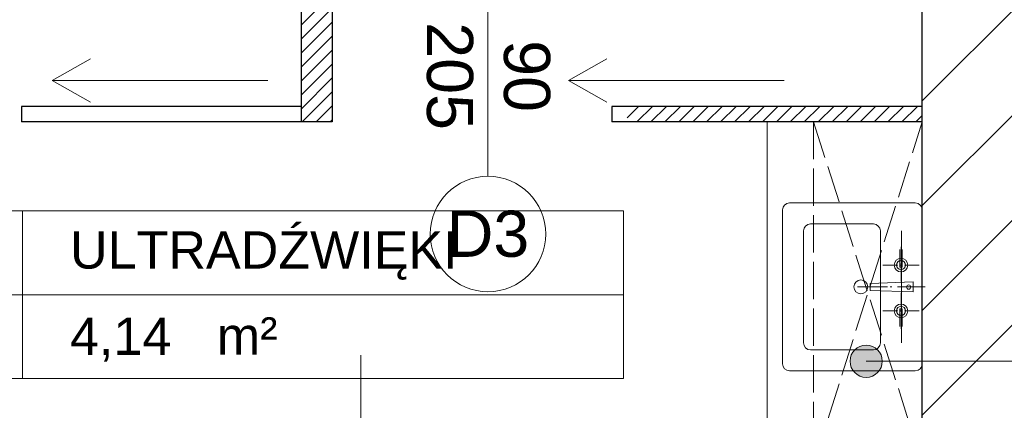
# Model space of a CAD drawing. Header units: millimetres. Extents: x 26866 to 1024070, y -428191 to 408885.
# Tile 173 of 248: x 199370 to 202540, y 391004 to 392260. Entities that reach past the tile are written whole.
import ezdxf

# ---------------------------------------------------------------- set-up
doc = ezdxf.new("R2010")
doc.units = ezdxf.units.MM
doc.header["$LTSCALE"] = 2
doc.linetypes.add('ACAD_ISO02W100', pattern=[15, 12, -3])
for name, color, linetype, lineweight in [('0_OPIS', 7, 'Continuous', 13), ('3DPLAN_A_DRZWI', 173, 'Continuous', 5), ('3DPLAN_A_TABELKA POMIESZCZEŃ', 7, 'Continuous', 0), ('A_STOL_OPIS', 55, 'Continuous', 5), ('A_ZESTAWIENIE STOLARKI', 3, 'Continuous', 15), ('AW_MEB_KUCH', 23, 'Continuous', 0), ('Opisy', 7, 'Continuous', 13)]:
    doc.layers.add(name, color=color, linetype=linetype, lineweight=lineweight)
for name, color, linetype in [('3DPLAN_A_KRESKOWANIE 1', 253, 'Continuous'), ('3DPLAN_A_OPIS', 8, 'Continuous'), ('3DPLAN_A_POMIESZCZENIE NUMER', 100, 'Continuous'), ('3DPLAN_K_NOŚNA', 7, 'Continuous'), ('A_POMIESZCZENIE OPIS', 100, 'Continuous')]:
    doc.layers.add(name, color=color, linetype=linetype)
doc.layers.add('FURNITURE ZD 1 500', color=7, linetype='Continuous', lineweight=13, true_color=0x9fa8a5)
doc.styles.add('ARIAL', font='arial.ttf')
doc.styles.add('TABEL1', font='txt')
pattern_1 = [(45, (23044.838, -26883.88), (-16.83798, 16.83798), [])]

# ---------------------------------------------------------------- blocks, each defined once
blk = doc.blocks.new('tabelka dla tp')
at = {"layer": '3DPLAN_A_TABELKA POMIESZCZEŃ'}
for p, q in [((49.7, 54), (49.7, 0)), ((0, 27), (243.13, 27))]:
    blk.add_line(p, q, dxfattribs=at)
blk.add_lwpolyline([(0, 54), (243.13, 54), (243.13, 0), (0, 0)], close=True, dxfattribs=at)
at = {"layer": '3DPLAN_A_POMIESZCZENIE NUMER', "color": 7, "style": 'ARIAL'}
blk.add_attdef('NUMER', (2.23, 35.39), '', height=12, dxfattribs=at)
at = {"layer": 'A_POMIESZCZENIE OPIS', "insert": (112.2, 19.75), "char_height": 12, "width": 36.4122, "attachment_point": 1, "style": 'ARIAL'}
blk.add_mtext('{\\C7;m²}', dxfattribs=at)
at = {"layer": 'A_POMIESZCZENIE OPIS', "color": 7, "style": 'ARIAL'}
for tag, p in [('NAZWA', (51.73, 35.39)), ('POWIERZCHNIA', (51.06, 7.24))]:
    blk.add_attdef(tag, p, '', height=12, dxfattribs=at)
blk = doc.blocks.new('kondygnacja -1')
at = {"layer": '3DPLAN_A_KRESKOWANIE 1'}
h = blk.add_hatch(dxfattribs=at)
h.set_pattern_fill('ANSI31', color=256, scale=7.5, style=0)
h.set_pattern_definition(pattern_1)
h.paths.add_polyline_path([(31677.49, -24430.84), (30214.87, -24430.84), (30214.87, -24470.84), (30429.61, -24470.84), (30429.61, -24477.84), (30447.61, -24477.84), (30447.61, -24818.84), (30476.61, -24818.84), (30476.61, -24470.84), (31012.61, -24470.84), (31012.61, -24478.84), (31079.61, -24478.84), (31079.61, -24470.84), (31638.61, -24470.84), (31638.61, -25036.84), (31079.61, -25036.84), (31079.61, -25028.84), (31012.61, -25028.84), (31012.61, -25036.84), (30611.38, -25036.84), (30611.38, -25072.84), (31023.61, -25072.84), (31034.61, -25082.84), (31034.61, -25330.84), (31023.61, -25340.84), (30831.4, -25340.84, -0.038531), (30832.58, -25356.18), (30832.58, -25371.84), (31079.61, -25371.84), (31079.61, -25072.84), (31638.61, -25072.84), (31638.61, -25943.84), (30832.58, -25943.84), (30832.58, -26009.84), (31677.49, -26009.84)])
h.paths.add_polyline_path([(30682.61, -26009.84), (30832.58, -26009.84), (30832.58, -25943.84), (30760.61, -25943.84), (30760.61, -25454.67), (30735.61, -25464.58), (30735.61, -25943.84), (30682.61, -25943.84)])
h.paths.add_polyline_path([(30679.61, -25371.84), (30735.61, -25371.84), (30735.61, -25464.58), (30760.61, -25454.67), (30760.61, -25371.84), (30832.58, -25371.84), (30832.58, -25356.18, 0.038531), (30831.4, -25340.84), (30679.61, -25340.84)])
h.paths.add_polyline_path([(30355.83, -25371.84), (30425.61, -25371.84), (30425.61, -25379.84), (30463.61, -25379.84), (30463.61, -25424.74), (30471.61, -25424.74), (30471.61, -25395.84), (30533.61, -25395.84), (30533.61, -25371.84), (30576.61, -25371.84), (30576.61, -25341.84), (30472.61, -25341.84), (30472.61, -25326.84), (30427.61, -25326.84), (30427.61, -25341.84), (30355.83, -25341.84)])
h.paths.add_polyline_path([(30456.61, -25936.84), (30425.61, -25936.84), (30425.61, -25945.84), (30380.61, -25945.84), (30380.61, -26009.84), (30512.61, -26009.84), (30512.61, -25943.84), (30466.61, -25943.84), (30466.61, -25712.84), (30456.61, -25712.84)])
h.paths.add_polyline_path([(28888.61, -25941.84), (28888.61, -26009.84), (29013.61, -26009.84), (29013.61, -25941.84)])
h.paths.add_polyline_path([(28591.17, -26009.84), (28591.17, -25944.84), (28547.61, -25944.84), (28547.61, -26009.84)])
h.paths.add_polyline_path([(28624.61, -25870.53), (28654.8, -25870.53), (28654.8, -25924.53), (28624.61, -25924.53), (28624.61, -25944.84), (28591.17, -25944.84), (28591.17, -26009.84), (28713.61, -26009.84), (28713.61, -25941.84), (28672.61, -25941.84), (28672.61, -25932.84), (28657.61, -25932.84), (28657.61, -25716.84), (28624.61, -25716.84)])
h.paths.add_polyline_path([(28372.61, -25944.84), (28328.61, -25944.84), (28328.61, -25907.84), (28282.61, -25907.84), (28282.61, -25944.84), (28248.61, -25944.84), (28248.61, -26009.84), (28372.61, -26009.84)])
h.paths.add_polyline_path([(28092.61, -25563.84), (28054.61, -25563.84), (28054.61, -25383.84), (28067.6, -25383.84), (28067.61, -25375.84), (28340.61, -25375.84), (28340.61, -25341.84), (28070.61, -25341.84), (28070.61, -25332.84), (28030.61, -25332.84), (28030.61, -25395.6), (28048.71, -25395.6), (28048.71, -25449.6), (28030.61, -25449.6), (28030.61, -26009.84), (28073.61, -26009.84), (28073.61, -25944.84), (28054.61, -25944.84), (28054.61, -25668.84), (28092.61, -25668.84)])
h.paths.add_polyline_path([(27949.61, -25495.75), (27949.61, -25507.75), (27983.29, -25507.75), (27983.29, -25521.75), (27949.61, -25521.75), (27949.61, -25531.84), (27999.61, -25531.84), (27999.61, -25934.84), (27982.61, -25934.84), (27982.61, -25942.84), (27947.61, -25942.84), (27947.61, -26009.84), (28026.62, -26009.84), (28026.62, -25449.6), (27999.61, -25449.6), (27999.61, -25463.84), (27949.61, -25463.84), (27949.61, -25481.75), (27983.29, -25481.75), (27983.29, -25495.75)])
h.paths.add_polyline_path([(27982.61, -25361.84), (27952.61, -25361.84), (27952.61, -25332.84), (28026.62, -25332.84), (28026.62, -25395.6), (27999.61, -25395.6), (27999.61, -25377.84), (27982.61, -25377.84)])
h.paths.add_polyline_path([(26818.61, -25892.84), (26781.49, -25892.84), (26781.49, -26009.84), (26894.54, -26009.84), (26894.54, -25942.84), (26830.61, -25942.84), (26830.61, -25930.84), (26818.61, -25930.84)])
h.paths.add_polyline_path([(26894.54, -26009.84), (27115.94, -26009.84), (27115.94, -25942.84), (26894.54, -25942.84)])
h.paths.add_polyline_path([(27115.94, -25942.84), (27115.94, -26009.84), (27466.61, -26009.84), (27466.61, -25942.84), (27427.61, -25942.84), (27427.61, -25933.84), (27384.61, -25933.84), (27384.61, -25942.84)])
h.paths.add_polyline_path([(27641.61, -25942.84), (27641.61, -26009.84), (27802.61, -26009.84), (27802.61, -25942.84)])
h.paths.add_polyline_path([(30621.1, -25040.47), (30688.37, -25040.47), (30688.37, -25072.87), (30621.1, -25072.87)], flags=24)
h = blk.add_hatch(dxfattribs=at)
h.set_pattern_fill('ANSI31', color=256, scale=7.5, style=0)
h.set_pattern_definition(pattern_1)
h.paths.add_polyline_path([(29010.61, -24430.84), (28888.61, -24430.84), (28888.61, -24472.84), (29010.61, -24472.84)])
h.paths.add_polyline_path([(29275.57, -25037.84), (29257.61, -25037.84), (29257.61, -24471.84), (29273.61, -24471.84), (29273.61, -24468.84), (29303.61, -24468.84), (29303.61, -24430.84), (29185.61, -24430.84), (29185.61, -24471.84), (29228.61, -24471.84), (29228.61, -25049.84), (29175.02, -25049.84), (29175.02, -25053.06, 0.060091), (29177.89, -25076.84), (29272.38, -25076.84)])
h.paths.add_polyline_path([(29273.61, -25072.84), (29380.61, -25072.84), (29380.61, -25037.84), (29275.57, -25037.84), (29272.38, -25076.84), (29273.61, -25076.84)])
h.paths.add_polyline_path([(29498.61, -25037.84), (29480.61, -25037.84), (29480.61, -25072.84), (29708.61, -25072.84), (29708.61, -25039.85), (29536.61, -25039.85), (29536.61, -24939.85), (29498.61, -24939.85)])
h.paths.add_polyline_path([(29566.61, -24430.84), (29473.61, -24430.84), (29473.61, -24468.84), (29498.61, -24468.84), (29498.61, -24727.87), (29524.78, -24727.87), (29524.78, -24781.87), (29498.61, -24781.87), (29498.61, -24826.85), (29536.61, -24826.85), (29536.61, -24470.85), (29566.61, -24470.85)])
h.paths.add_polyline_path([(29736.61, -24430.84), (29736.61, -24470.85), (29828.61, -24470.85), (29828.61, -24472.85), (29873.61, -24472.85), (29873.61, -24470.85), (30016.87, -24470.85), (30016.87, -24430.84)])
h.paths.add_polyline_path([(30016.87, -24470.85), (30112.84, -24470.85), (30112.84, -24430.84), (30016.87, -24430.84)])
h.paths.add_polyline_path([(29864.61, -25141.84), (29835.61, -25141.84), (29835.61, -25153.06), (29864.61, -25153.06)])
h.paths.add_polyline_path([(29864.61, -25087.84), (29880.61, -25069.84), (30213.45, -25069.84, 0.042168), (30214.87, -25053.06), (30214.87, -25041.84), (30178.61, -25041.84), (30178.61, -24470.84), (30214.87, -24470.84), (30214.87, -24430.84), (30112.84, -24430.84), (30112.84, -24470.85), (30115.61, -24470.85), (30115.61, -24477.85), (30159.61, -24477.85), (30159.61, -25039.85), (29899.61, -25039.85), (29899.61, -25026.85), (29826.61, -25026.85), (29826.61, -25039.85), (29803.61, -25039.85), (29803.61, -25072.84), (29819.61, -25072.84), (29835.61, -25088.84), (29835.61, -25153.06), (29864.61, -25153.06)])
h.paths.add_polyline_path([(29463.61, -25369.84), (29509.61, -25369.84), (29509.61, -25408.84), (29538.61, -25408.84), (29538.61, -25366.84), (29765.61, -25366.84), (29765.61, -25448.84), (29937.61, -25448.84), (29937.61, -25366.84), (30091.06, -25366.84), (30091.06, -25356.18, -0.035999), (30092.09, -25341.84), (29880.61, -25341.84), (29864.61, -25325.84), (29864.61, -25261.84), (29835.61, -25261.84), (29835.61, -25325.84), (29819.61, -25341.84), (29463.61, -25341.84)])
h.paths.add_polyline_path([(30252.83, -25342.15), (30252.83, -25341.84), (30092.09, -25341.84, 0.035999), (30091.06, -25356.18), (30091.06, -25366.84), (30152.61, -25366.84), (30152.61, -25937.84), (30091.06, -25937.84), (30091.06, -26009.84), (30210.61, -26009.84), (30210.61, -25945.84), (30180.61, -25945.84), (30180.61, -25371.84), (30252.83, -25371.84), (30252.83, -25350.58), (30252.33, -25350.58), (30252.33, -25342.15)])
h.paths.add_polyline_path([(30081.99, -25665.13), (30231.69, -25665.13), (30231.69, -25700.22), (30081.99, -25700.22)], flags=9)
h.paths.add_polyline_path([(29875.61, -25931.84), (29829.61, -25931.84), (29829.61, -25937.84), (29781.61, -25937.84), (29781.61, -26009.84), (29917.61, -26009.84), (29917.61, -25937.84), (29875.61, -25937.84)])
h.paths.add_polyline_path([(29611.61, -26009.84), (29611.61, -25937.84), (29538.61, -25937.84), (29538.61, -25683.8), (29507.61, -25683.8), (29507.61, -25943.84), (29482.61, -25943.84), (29482.61, -26009.84)])
h.paths.add_polyline_path([(29282.81, -25653.75), (29568.72, -25653.75), (29568.72, -25738.67), (29282.81, -25738.67)], flags=9)
h.paths.add_polyline_path([(29479.61, -25623.84), (29507.61, -25623.84), (29507.61, -25683.8), (29538.61, -25683.8), (29538.61, -25498.84), (29509.61, -25498.84), (29509.61, -25608.84), (29479.61, -25608.84)])
h.paths.add_polyline_path([(29389.61, -25608.84), (29262.17, -25608.84), (29262.17, -25623.84), (29389.61, -25623.84)])
h.paths.add_polyline_path([(29312.61, -25943.84), (29275.61, -25943.84), (29275.61, -25936.84), (29262.17, -25936.84), (29262.17, -26009.84), (29312.61, -26009.84)])
h.paths.add_polyline_path([(29188.61, -26009.84), (29262.17, -26009.84), (29262.17, -25936.84), (29256.61, -25936.84), (29256.61, -25683.8), (29227.61, -25683.8), (29227.61, -25941.84), (29188.61, -25941.84)])
h.paths.add_polyline_path([(29227.61, -25683.8), (29256.61, -25683.8), (29256.61, -25623.84), (29262.17, -25623.84), (29262.17, -25608.84), (29259.61, -25608.84), (29259.61, -25369.84), (29262.17, -25369.84), (29262.17, -25356.18, 0.056395), (29259.64, -25333.84), (29224.61, -25333.84), (29224.61, -25341.84), (29157.61, -25341.84), (29157.61, -25371.84), (29227.61, -25371.84)])
h.paths.add_polyline_path([(29373.61, -25341.84), (29270.61, -25341.84), (29270.61, -25333.84), (29259.64, -25333.84, -0.056395), (29262.17, -25356.18), (29262.17, -25369.84), (29373.61, -25369.84)])
h.paths.add_polyline_path([(30170.11, -24767), (30186.53, -24767), (30186.53, -24787), (30170.11, -24787)], flags=24)
h.paths.add_polyline_path([(29566.12, -25338.58), (29633.39, -25338.58), (29633.39, -25370.98), (29566.12, -25370.98)], flags=24)
h.paths.add_polyline_path([(29957.21, -25338.58), (30024.48, -25338.58), (30024.48, -25370.98), (29957.21, -25370.98)], flags=24)
h.paths.add_polyline_path([(30179.86, -25902.33), (30243.82, -25902.33), (30243.82, -25910.46), (30179.86, -25910.46)], flags=24)
at = {"layer": '3DPLAN_A_OPIS', "lineweight": 0, "transparency": 33554687}
h = blk.add_hatch(dxfattribs=at)
h.set_pattern_fill('ANSI31', color=1)
h.set_pattern_definition([(45, (5728.076, 0), (-2.24506403, 2.24506403), [])])
h.paths.add_polyline_path([(28313.61, -25375.84), (28313.61, -25431.84), (28328.61, -25431.84), (28328.61, -25375.84), (28313.61, -25375.84)], is_closed=False)
h.paths.add_polyline_path([(28109.76, -25578.84), (28316.61, -25578.84), (28316.61, -25632.18), (28328.61, -25632.18), (28328.61, -25532.84), (28313.61, -25532.84), (28313.61, -25563.84), (28092.61, -25563.84), (28092.61, -25578.84), (28109.76, -25578.84)], is_closed=False)
h.paths.add_polyline_path([(28328.61, -25907.84), (28328.61, -25753.18), (28420.63, -25753.18), (28420.63, -25741.18), (28328.61, -25741.18), (28328.61, -25735.18), (28316.61, -25735.18), (28316.61, -25907.84)])
h.paths.add_polyline_path([(28463.61, -25599.8), (28463.61, -25611.8), (28624.61, -25611.8), (28624.61, -25599.8)])
h.paths.add_polyline_path([(28463.61, -25509.8), (28475.61, -25509.8), (28475.61, -25375.84), (28463.61, -25375.84)])
h.paths.add_polyline_path([(28837.61, -25371.84), (28837.61, -25606.84), (28847.61, -25606.84), (28847.61, -25371.84)])
h.paths.add_polyline_path([(29027.61, -25606.84), (29037.61, -25606.84), (29037.61, -25371.84), (29027.61, -25371.84)])
h.paths.add_polyline_path([(28983.61, -25728.84), (28995.61, -25728.84), (28995.61, -25716.84), (28971.61, -25716.84), (28971.61, -25941.84), (28983.61, -25941.84)])
h.paths.add_polyline_path([(29227.61, -25716.84), (29090.61, -25716.84), (29090.61, -25728.84), (29227.61, -25728.84)])
h.paths.add_polyline_path([(29227.61, -25601.84), (29132.61, -25601.84), (29132.61, -25606.84), (29227.61, -25606.84), (29227.61, -25601.84)], is_closed=False)
at = {"layer": 'Opisy', "ltscale": 0.5, "transparency": 33554687}
h = blk.add_hatch(color=256, dxfattribs=at)
h.dxf.hatch_style = 1
h.paths.add_polyline_path([(29207.98, -25688.76), (29207.98, -25678.85, 0.73336)])
h.paths.add_polyline_path([(29207.98, -25678.85), (29207.98, -25688.76, 0.076465), (29209.54, -25689, 1.165591)])
at = {"layer": '3DPLAN_A_DRZWI'}
for p, q in [((28959.79, -25586.58), (28947.46, -25593.5)), ((29126.01, -25586.58), (29113.67, -25593.5)), ((28959.79, -25600.43), (28947.46, -25593.5)), ((29016.95, -25593.5), (28947.46, -25593.5)), ((29126.01, -25600.43), (29113.67, -25593.5)), ((29183.17, -25593.5), (29113.67, -25593.5))]:
    blk.add_line(p, q, dxfattribs=at)
at = {"layer": '3DPLAN_A_OPIS', "color": 1, "lineweight": 30}
for p, q in [((29027.61, -25371.84), (29027.61, -25606.84)), ((29037.61, -25371.84), (29037.61, -25606.84)), ((28937.61, -25601.84), (28937.61, -25606.84)), ((29027.61, -25601.84), (28937.61, -25601.84)), ((29127.61, -25601.84), (29127.61, -25606.84)), ((29227.61, -25601.84), (29127.61, -25601.84)), ((29027.61, -25606.84), (28937.61, -25606.84)), ((29037.61, -25606.84), (29027.61, -25606.84)), ((29227.61, -25606.84), (29127.61, -25606.84))]:
    blk.add_line(p, q, dxfattribs=at)
at = {"layer": '3DPLAN_K_NOŚNA'}
blk.add_line((29227.61, -25941.84), (29227.61, -25371.84), dxfattribs=at)
at = {"layer": 'A_STOL_OPIS'}
for p, q in [((29087.78, -25624.32), (29087.78, -25554.88)), ((29046.8, -25751.32), (29046.8, -25681.88))]:
    blk.add_line(p, q, dxfattribs=at)
at = {"layer": 'A_ZESTAWIENIE STOLARKI', "ltscale": 0.25}
blk.add_circle((29087.78, -25642.9), 18.58, dxfattribs=at)
at = {"layer": 'AW_MEB_KUCH', "ltscale": 0.1}
blk.add_line((29177.61, -25716.84), (29177.61, -25606.84), dxfattribs=at)
at = {"layer": 'AW_MEB_KUCH', "linetype": 'ACAD_ISO02W100', "ltscale": 0.5}
blk.add_lwpolyline([(29192.61, -25606.84), (29192.61, -25716.84), (29227.61, -25606.84), (29192.61, -25606.84), (29227.61, -25716.84)], dxfattribs=at)
at = {"layer": 'FURNITURE ZD 1 500', "lineweight": 0, "ltscale": 0.0235}
for p, q in [((29182.61, -25684.66), (29182.61, -25635.16)), ((29225.36, -25632.91), (29184.86, -25632.91)), ((29227.61, -25684.66), (29227.61, -25635.16)), ((29211.86, -25639.66), (29191.61, -25639.66)), ((29189.36, -25677.91), (29189.36, -25641.91)), ((29214.11, -25677.91), (29214.11, -25641.91)), ((29220.86, -25677.91), (29220.86, -25641.91)), ((29220.42, -25647.84), (29220.42, -25653.59)), ((29220.75, -25647.05), (29220.75, -25651.74)), ((29221.1, -25653.59), (29221.1, -25647.84)), ((29214.92, -25652.89), (29219.72, -25652.89)), ((29220.28, -25652.89), (29221.26, -25652.89)), ((29220.42, -25653.59), (29221.1, -25653.59)), ((29220.75, -25653.62), (29220.75, -25652.16)), ((29220.75, -25653.76), (29220.75, -25658.11)), ((29221.89, -25652.89), (29226.58, -25652.89)), ((29206.7, -25659.91), (29216.45, -25659.91)), ((29224.65, -25658.32), (29210.87, -25658.8)), ((29210.87, -25661.02), (29210.87, -25658.8)), ((29217.28, -25659.91), (29217.84, -25659.91)), ((29219.66, -25659.91), (29228.53, -25659.91)), ((29224.65, -25661.49), (29224.65, -25658.32)), ((29210.87, -25661.02), (29224.65, -25661.49)), ((29220.75, -25661.78), (29220.75, -25666.47)), ((29220.42, -25672.67), (29220.42, -25666.92)), ((29220.42, -25666.92), (29221.1, -25666.92)), ((29220.75, -25666.89), (29220.75, -25668)), ((29221.1, -25666.92), (29221.1, -25672.67)), ((29214.92, -25667.61), (29219.72, -25667.61)), ((29220.28, -25667.61), (29221.26, -25667.61)), ((29220.75, -25668.49), (29220.75, -25673.44)), ((29221.89, -25667.61), (29226.58, -25667.61)), ((29211.86, -25680.16), (29191.61, -25680.16)), ((29225.36, -25686.91), (29184.86, -25686.91))]:
    blk.add_line(p, q, dxfattribs=at)
for centre, radius in [((29220.75, -25652.89), 2.19), ((29220.75, -25652.89), 1.46), ((29207.81, -25659.91), 2.23), ((29223.23, -25659.95), 0.68), ((29220.75, -25667.61), 2.19), ((29220.75, -25667.61), 1.46)]:
    blk.add_circle(centre, radius, dxfattribs=at)
for centre, start, end in [((29184.86, -25635.16), 90, 180), ((29225.36, -25635.16), 0, 90), ((29191.61, -25641.91), 90, 180), ((29211.86, -25641.91), 0, 90), ((29191.61, -25677.91), 180, 270), ((29211.86, -25677.91), 270, 0), ((29184.86, -25684.66), 180, 270), ((29225.36, -25684.66), 270, 0)]:
    blk.add_arc(centre, 2.25, start, end, dxfattribs=at)
at = {"layer": 'Opisy', "ltscale": 0.5}
blk.add_line((29209.54, -25683.8), (29581.07, -25683.8), dxfattribs=at)
blk.add_circle((29209.54, -25683.8), 5.19, dxfattribs=at)
at = {"layer": '3DPLAN_A_TABELKA POMIESZCZEŃ', "ltscale": 0.5}
ref = blk.add_blockref('tabelka dla tp', (28888.27, -25689.4), dxfattribs=at)
ref.add_attrib('NUMER', '-1.33', (28895.79, -25654.01), dxfattribs={"layer": '3DPLAN_A_POMIESZCZENIE NUMER', "color": 0, "height": 12, "style": 'ARIAL'})
ref.add_attrib('NAZWA', 'ULTRADŹWIĘKI', (28953.22, -25654.01), dxfattribs={"layer": 'A_POMIESZCZENIE OPIS', "color": 0, "height": 12, "style": 'ARIAL'})
ref.add_attrib('POWIERZCHNIA', '4,14', (28953.22, -25681.76), dxfattribs={"layer": 'A_POMIESZCZENIE OPIS', "color": 0, "height": 12, "style": 'ARIAL'})
at = {"layer": '3DPLAN_A_OPIS', "color": 1, "lineweight": 30, "style": 'ARIAL'}
for tag, p in [('PRZESUNIĘCIE_WEJŚCIA', (27655.16, -24535.33)), ('WYŁĄCZONE', (27007.18, -24723.98)), ('Z_OPRACOWANIA', (26996.84, -24746.42)), ('WYŁĄCZONE', (30803.05, -24760.87)), ('Z_OPRACOWANIA', (30792.71, -24783.3)), ('WYŁĄCZONE', (28894.9, -24826.59)), ('Z_OPRACOWANIA', (28884.56, -24849.03)), ('POWIĘKSZENIE_WEJŚCIA', (28313.68, -25144.41)), ('POWIĘKSZENIE_WEJŚCIA', (29600.62, -25191.36)), ('POWIĘKSZENIE_WEJŚCIA', (28011.45, -25235.42)), ('WYŁĄCZONE', (29754.42, -25678.17)), ('Z_OPRACOWANIA', (29744.08, -25700.6)), ('WYJŚCIE_EWAKUACYJNE', (27763.79, -26106.07))]:
    blk.add_attdef(tag, p, '', height=12, dxfattribs=at)
at = {"layer": '3DPLAN_A_OPIS', "color": 0, "lineweight": 30, "style": 'ARIAL'}
for tag, p in [('UGUL_1', (29350.3, -24586.01)), ('UGUL_2', (29622.92, -24586.01)), ('UGUL_3', (29833.15, -24586.01))]:
    blk.add_attdef(tag, p, '', height=12, dxfattribs=at)
at = {"layer": '3DPLAN_A_TABELKA POMIESZCZEŃ', "ltscale": 0.5, "style": 'ARIAL'}
for tag, p in [('KURTYNA', (27861.91, -26064.85)), ('POWIETRZNA', (27861.91, -26084.56))]:
    blk.add_attdef(tag, p, '', height=12, dxfattribs=at)
at = {"layer": 'A_STOL_OPIS', "ltscale": 0.2, "insert": (29107.79, -25562.94), "char_height": 14.872, "attachment_point": 1, "rotation": 270, "style": 'TABEL1'}
blk.add_mtext_dynamic_manual_height_columns('\\pxqc;{\\fArial|b0|i0|c238|p34;90\\P205}', width=58.3206, gutter_width=80, heights=[0], dxfattribs=at)
at = {"layer": 'A_ZESTAWIENIE STOLARKI', "ltscale": 0.2, "insert": (29087.78, -25642.9), "char_height": 14.872, "attachment_point": 5, "style": 'TABEL1'}
blk.add_mtext_dynamic_manual_height_columns('{\\fArial|b0|i0|c238|p34;D3}', width=58.3206, gutter_width=80, heights=[0], dxfattribs=at)

msp = doc.modelspace()

# ---------------------------------------------------------------- block references
at = {"layer": '0_OPIS', "xscale": 10, "yscale": 10, "zscale": 10}
msp.add_blockref('kondygnacja -1', (-90000, 648000), dxfattribs=at)

doc.saveas('drawing.dxf')
